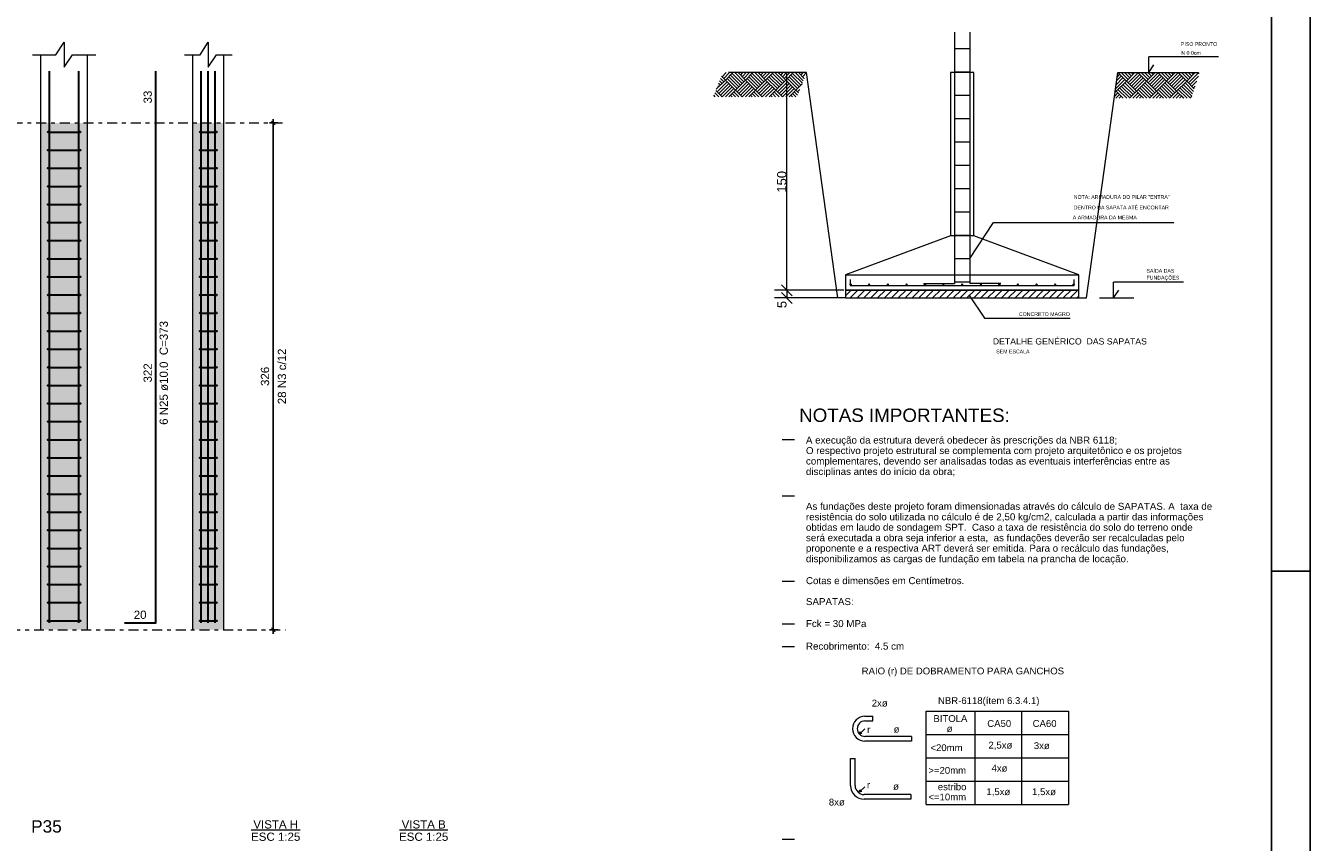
# Model space of a CAD drawing. Header units: millimetres. Extents: x 0 to 119, y 0 to 84.
# Tile 9 of 13: x 86 to 119, y 23 to 44. Entities that reach past the tile are written whole.
import ezdxf

# ---------------------------------------------------------------- set-up
doc = ezdxf.new("R2010")
doc.units = ezdxf.units.MM
doc.header["$MEASUREMENT"] = 0
doc.linetypes.add('DASHDOT', pattern=[2.54, 1.27, -0.635, 0, -0.635])
doc.linetypes.add('NULL', pattern=[0])
doc.layers.get('0').update_dxf_attribs({"lineweight": 18})
for name, color, linetype, lineweight in [('COTA', 7, 'Continuous', 5), ('Descrição da armadura', 7, 'Continuous', 0), ('DT-Barras na forma', 2, 'Continuous', 30), ('DT-Barras rebatidas', 2, 'Continuous', 30), ('DT-Cotas', 9, 'Continuous', 5), ('DT-Estribos na forma', 2, 'Continuous', 30), ('DT-Forma', 5, 'Continuous', 5), ('DT-Hachura vista pilares', 254, 'Continuous', 5), ('DT-Pontilhado', 9, 'DASHDOT', 5), ('DT-Textos', 7, 'Continuous', 5), ('DT-Título', 3, 'Continuous', 20), ('Textos armaduras', 7, 'Continuous', 0)]:
    doc.layers.add(name, color=color, linetype=linetype, lineweight=lineweight)
doc.layers.add('SEDUC_MARF', color=1, linetype='Continuous')
doc.layers.add('SEDUC_MARGG', color=7, linetype='Continuous')
doc.styles.add('Arial', font='txt')
doc.dimstyles.new('UM_25.000000', dxfattribs={"dimtxt": 0.18, "dimasz": 0.1, "dimexe": 0.1, "dimexo": 0.2, "dimgap": 0, "dimtad": 1, "dimtih": 1, "dimtoh": 1, "dimdec": 1, "dimlfac": 25, "dimzin": 0, "dimdsep": 46, "dimtxsty": 'Standard', "dimcen": 0.09, "dimdle": 0.1, "dimadec": 1, "dimazin": 2, "dimtfac": 1, "dimtdec": 4, "dimtofl": 0, "dimtmove": 0, "dimatfit": 3, "dimfxl": 1, "dimtolj": 1, "dimarcsym": 0})

# ---------------------------------------------------------------- blocks, each defined once
blk = doc.blocks.new('_Oblique')
at = {"color": 0, "linetype": 'ByBlock', "lineweight": -2}
blk.add_line((-0.5, -0.5), (0.5, 0.5), dxfattribs=at)
blk = doc.blocks.new('*D85')
at = {"layer": 'Defpoints', "color": 0}
for p in [(92.230935, 41.234694), (92.548635, 41.234694), (92.548635, 28.194694)]:
    blk.add_point(p, dxfattribs=at)
at = {"layer": 'DT-Cotas', "color": 0, "lineweight": -2}
for p, q in [((92.230935, 28.094694), (92.230935, 41.334694)), ((92.348635, 41.234694), (92.130935, 41.234694)), ((92.348635, 28.194694), (92.130935, 28.194694))]:
    blk.add_line(p, q, dxfattribs=at)
at = {"layer": 'DT-Cotas', "color": 0, "lineweight": -2, "xscale": 0.1, "yscale": 0.1, "zscale": 0.1}
for p, rotation in [((92.230935, 41.234694), 90), ((92.230935, 28.194694), 270)]:
    blk.add_blockref('_Oblique', p, dxfattribs=dict(at, rotation=rotation))
at = {"layer": 'DT-Cotas', "color": 7, "insert": (92.019135, 34.714694), "char_height": 0.2118, "attachment_point": 5, "rotation": 90, "style": 'Arial'}
blk.add_mtext('\\A1;326', dxfattribs=at)

msp = doc.modelspace()

# ---------------------------------------------------------------- hatches: boundary and pattern name
at = {"layer": 'DT-Hachura vista pilares', "linetype": 'Continuous'}
for points in [[(86.2539, 28.1947), (86.2539, 41.2347), (87.4539, 41.2347), (87.4539, 28.1947), (86.2539, 28.1947)], [(90.1601, 28.1947), (90.1601, 41.2347), (90.9601, 41.2347), (90.9601, 28.1947), (90.1601, 28.1947)]]:
    msp.add_hatch(color=254, dxfattribs=at).paths.add_polyline_path(points)

# ---------------------------------------------------------------- linework, layer by layer
at = {"layer": 'COTA', "color": 4}
for p, q in [((109.753, 43.5747), (109.753, 37.1032)), ((110.141, 43.5747), (110.141, 37.1032)), ((109.753, 43.1489), (110.141, 43.1489)), ((109.753, 42.5489), (110.141, 42.5489)), ((109.753, 41.9489), (110.141, 41.9489)), ((109.753, 41.3489), (110.141, 41.3489)), ((109.753, 40.7489), (110.141, 40.7489)), ((109.753, 40.1489), (110.141, 40.1489)), ((109.753, 39.5489), (110.141, 39.5489)), ((109.753, 38.9489), (110.141, 38.9489)), ((109.753, 38.3489), (110.141, 38.3489)), ((109.753, 37.7489), (110.141, 37.7489)), ((108.953, 37.1032), (109.753, 37.1032)), ((109.753, 37.1489), (110.141, 37.1489)), ((110.941, 37.1032), (110.141, 37.1032)), ((105.3157, 33.0942), (105.636, 33.0942)), ((105.3157, 31.6438), (105.636, 31.6438)), ((105.3157, 29.4475), (105.636, 29.4475)), ((105.3157, 28.3491), (105.636, 28.3491)), ((105.3157, 27.7687), (105.636, 27.7687)), ((109.0197, 23.6986), (109.0197, 26.0986)), ((109.0197, 26.0986), (112.682, 26.0986)), ((110.282, 23.6986), (110.282, 26.0986)), ((111.482, 23.6986), (111.482, 26.0986)), ((112.682, 26.0986), (112.682, 23.6986)), ((109.0197, 25.4986), (112.682, 25.4986)), ((109.0197, 24.8986), (112.682, 24.8986)), ((109.0197, 24.2986), (112.682, 24.2986)), ((109.0197, 23.6986), (112.682, 23.6986)), ((105.3157, 22.8082), (105.636, 22.8082))]:
    msp.add_line(p, q, dxfattribs=at)
at = {"layer": 'COTA'}
for p, q in [((116.5405, 42.9359), (114.7474, 42.9359)), ((114.7474, 42.5319), (114.7474, 42.9359)), ((114.7474, 42.5319), (114.8787, 42.7337)), ((110.247, 42.5319), (109.647, 42.5319)), ((109.647, 42.5319), (109.647, 38.3319)), ((110.247, 38.3319), (110.247, 42.5319)), ((109.647, 38.3319), (106.947, 37.3319)), ((110.247, 38.3319), (109.647, 38.3319)), ((112.947, 37.3319), (110.247, 38.3319)), ((106.947, 37.3319), (112.947, 37.3319)), ((106.947, 37.3319), (106.947, 36.9319)), ((112.947, 36.9319), (112.947, 37.3319)), ((107.067, 37.2119), (107.067, 37.0519)), ((107.067, 37.0519), (112.827, 37.0519)), ((112.827, 37.0519), (112.827, 37.2119)), ((115.6361, 37.1359), (113.843, 37.1359)), ((113.843, 36.7319), (113.843, 37.1359)), ((112.947, 36.9319), (106.947, 36.9319)), ((106.947, 36.9319), (106.947, 36.7319)), ((106.947, 36.9319), (112.947, 36.9319)), ((106.947, 36.7319), (112.947, 36.7319)), ((112.947, 36.7319), (112.947, 36.9319)), ((113.843, 36.7319), (113.9743, 36.9337))]:
    msp.add_line(p, q, dxfattribs=at)
at = {"layer": 'COTA', "color": 9}
for p, q in [((103.6248, 42.1063), (103.8582, 42.3398)), ((103.6427, 42.038), (103.9013, 42.2967)), ((103.772, 42.2536), (103.7096, 42.3159)), ((103.8151, 42.2967), (103.7345, 42.3772)), ((103.8582, 42.3398), (103.7594, 42.4386)), ((103.772, 42.426), (103.8779, 42.5319)), ((103.8151, 42.3829), (103.9641, 42.5319)), ((103.8582, 42.3398), (104.0503, 42.5319)), ((104.1168, 42.0811), (103.8582, 42.3398)), ((104.1599, 42.1242), (103.9013, 42.3829)), ((105.947, 42.5319), (103.9369, 42.5319)), ((104.203, 42.1673), (103.9444, 42.426)), ((104.2461, 42.2104), (103.9875, 42.4691)), ((104.2892, 42.2536), (104.0306, 42.5122)), ((104.3323, 42.2967), (104.0971, 42.5319)), ((104.1168, 42.0811), (104.3754, 42.3398)), ((104.1599, 42.038), (104.4186, 42.2967)), ((104.3754, 42.3398), (104.1833, 42.5319)), ((104.203, 42.5122), (104.2228, 42.5319)), ((104.2461, 42.4691), (104.309, 42.5319)), ((104.2892, 42.426), (104.3952, 42.5319)), ((104.3323, 42.3829), (104.4814, 42.5319)), ((104.3754, 42.3398), (104.5676, 42.5319)), ((104.6341, 42.0811), (104.3754, 42.3398)), ((104.6772, 42.1242), (104.4186, 42.3829)), ((104.7203, 42.1673), (104.4617, 42.426)), ((104.7634, 42.2104), (104.5048, 42.4691)), ((104.8065, 42.2536), (104.5479, 42.5122)), ((104.8496, 42.2967), (104.6143, 42.5319)), ((104.6341, 42.0811), (104.8927, 42.3398)), ((104.6772, 42.038), (104.9358, 42.2967)), ((104.8927, 42.3398), (104.7006, 42.5319)), ((104.7203, 42.5122), (104.74, 42.5319)), ((104.7634, 42.4691), (104.8262, 42.5319)), ((104.8065, 42.426), (104.9124, 42.5319)), ((104.8496, 42.3829), (104.9987, 42.5319)), ((104.8927, 42.3398), (105.0849, 42.5319)), ((105.1513, 42.0811), (104.8927, 42.3398)), ((105.1944, 42.1242), (104.9358, 42.3829)), ((105.2376, 42.1673), (104.9789, 42.426)), ((105.2807, 42.2104), (105.022, 42.4691)), ((105.3238, 42.2536), (105.0651, 42.5122)), ((105.3669, 42.2967), (105.1316, 42.5319)), ((105.1513, 42.0811), (105.41, 42.3398)), ((105.1944, 42.038), (105.4531, 42.2967)), ((105.41, 42.3398), (105.2178, 42.5319)), ((105.2376, 42.5122), (105.2573, 42.5319)), ((105.2807, 42.4691), (105.3435, 42.5319)), ((105.3238, 42.426), (105.4297, 42.5319)), ((105.3669, 42.3829), (105.5159, 42.5319)), ((105.41, 42.3398), (105.6021, 42.5319)), ((105.6686, 42.0811), (105.41, 42.3398)), ((105.7117, 42.1242), (105.4531, 42.3829)), ((105.7548, 42.1673), (105.4962, 42.426)), ((105.7979, 42.2104), (105.5393, 42.4691)), ((105.8366, 42.2579), (105.5824, 42.5122)), ((105.8615, 42.3193), (105.6489, 42.5319)), ((105.8864, 42.3806), (105.7351, 42.5319)), ((105.7548, 42.5122), (105.7746, 42.5319)), ((105.7979, 42.4691), (105.8608, 42.5319)), ((105.841, 42.426), (105.947, 42.5319)), ((105.8841, 42.3829), (105.8894, 42.3881)), ((106.747, 36.7319), (105.947, 42.5319)), ((113.147, 36.7319), (113.947, 42.5319)), ((113.8897, 42.1168), (114.1259, 42.353)), ((113.9035, 42.2168), (114.0828, 42.3961)), ((113.9104, 42.0513), (114.169, 42.3099)), ((113.9173, 42.3168), (114.0397, 42.4392)), ((113.9311, 42.4168), (113.9966, 42.4823)), ((113.9449, 42.5168), (113.9535, 42.5254)), ((113.947, 42.5319), (116.016, 42.5319)), ((114.169, 42.3099), (113.947, 42.5319)), ((114.2121, 42.353), (114.0332, 42.5319)), ((114.2552, 42.3961), (114.1194, 42.5319)), ((114.169, 42.3099), (114.391, 42.5319)), ((114.4276, 42.0513), (114.169, 42.3099)), ((114.2983, 42.4392), (114.2056, 42.5319)), ((114.2121, 42.2668), (114.4707, 42.5254)), ((114.2552, 42.2237), (114.5139, 42.4823)), ((114.3414, 42.4823), (114.2918, 42.5319)), ((114.2983, 42.1806), (114.557, 42.4392)), ((114.3414, 42.1375), (114.6001, 42.3961)), ((114.3845, 42.5254), (114.378, 42.5319)), ((114.3845, 42.0944), (114.6432, 42.353)), ((114.4276, 42.0513), (114.6863, 42.3099)), ((114.6863, 42.3099), (114.4642, 42.5319)), ((114.7294, 42.353), (114.5504, 42.5319)), ((114.7725, 42.3961), (114.6367, 42.5319)), ((114.6863, 42.3099), (114.9083, 42.5319)), ((114.9449, 42.0513), (114.6863, 42.3099)), ((114.8156, 42.4392), (114.7229, 42.5319)), ((114.7294, 42.2668), (114.988, 42.5254)), ((114.7725, 42.2237), (115.0311, 42.4823)), ((114.8587, 42.4823), (114.8091, 42.5319)), ((114.8156, 42.1806), (115.0742, 42.4392)), ((114.8587, 42.1375), (115.1173, 42.3961)), ((114.9018, 42.5254), (114.8953, 42.5319)), ((114.9018, 42.0944), (115.1604, 42.353)), ((114.9449, 42.0513), (115.2035, 42.3099)), ((115.2035, 42.3099), (114.9815, 42.5319)), ((115.2466, 42.353), (115.0677, 42.5319)), ((115.2897, 42.3961), (115.1539, 42.5319)), ((115.2035, 42.3099), (115.4256, 42.5319)), ((115.4622, 42.0513), (115.2035, 42.3099)), ((115.3329, 42.4392), (115.2401, 42.5319)), ((115.2466, 42.2668), (115.5053, 42.5254)), ((115.2897, 42.2237), (115.5484, 42.4823)), ((115.376, 42.4823), (115.3263, 42.5319)), ((115.3329, 42.1806), (115.5915, 42.4392)), ((115.376, 42.1375), (115.6346, 42.3961)), ((115.4191, 42.5254), (115.4125, 42.5319)), ((115.4191, 42.0944), (115.6777, 42.353)), ((115.4622, 42.0513), (115.7208, 42.3099)), ((115.7208, 42.3099), (115.4988, 42.5319)), ((115.7639, 42.353), (115.585, 42.5319)), ((115.807, 42.3961), (115.6712, 42.5319)), ((115.7208, 42.3099), (115.9428, 42.5319)), ((115.9166, 42.1141), (115.7208, 42.3099)), ((115.8501, 42.4392), (115.7574, 42.5319)), ((115.7639, 42.2668), (116.0225, 42.5254)), ((115.807, 42.2237), (116.0228, 42.4394)), ((115.8932, 42.4823), (115.8436, 42.5319)), ((115.8501, 42.1806), (115.981, 42.3115)), ((115.9363, 42.5254), (115.9298, 42.5319)), ((116.0439, 42.5041), (116.016, 42.5319)), ((103.6849, 41.9095), (103.5854, 42.0091)), ((103.7711, 41.9095), (103.6102, 42.0705)), ((103.6427, 42.1242), (103.6351, 42.1318)), ((103.6858, 42.1673), (103.6599, 42.1932)), ((103.7289, 42.2104), (103.6848, 42.2545)), ((103.6858, 41.9949), (103.9444, 42.2536)), ((103.7289, 41.9518), (103.9875, 42.2104)), ((103.7728, 41.9095), (104.0306, 42.1673)), ((103.859, 41.9095), (104.0737, 42.1242)), ((103.9452, 41.9095), (104.1168, 42.0811)), ((104.116, 41.9095), (104.0306, 41.9949)), ((104.2022, 41.9095), (104.0737, 42.038)), ((104.2884, 41.9095), (104.1168, 42.0811)), ((104.203, 41.9949), (104.4617, 42.2536)), ((104.2461, 41.9518), (104.5048, 42.2104)), ((104.2901, 41.9095), (104.5479, 42.1673)), ((104.3763, 41.9095), (104.591, 42.1242)), ((104.4625, 41.9095), (104.6341, 42.0811)), ((104.6332, 41.9095), (104.5479, 41.9949)), ((104.7195, 41.9095), (104.591, 42.038)), ((104.8057, 41.9095), (104.6341, 42.0811)), ((104.7203, 41.9949), (104.9789, 42.2536)), ((104.7634, 41.9518), (105.022, 42.2104)), ((104.8073, 41.9095), (105.0651, 42.1673)), ((104.8935, 41.9095), (105.1082, 42.1242)), ((104.9798, 41.9095), (105.1513, 42.0811)), ((105.1505, 41.9095), (105.0651, 41.9949)), ((105.2367, 41.9095), (105.1082, 42.038)), ((105.3229, 41.9095), (105.1513, 42.0811)), ((105.2376, 41.9949), (105.4962, 42.2536)), ((105.2807, 41.9518), (105.5393, 42.2104)), ((105.3246, 41.9095), (105.5824, 42.1673)), ((105.4108, 41.9095), (105.6255, 42.1242)), ((105.497, 41.9095), (105.6686, 42.0811)), ((105.6678, 41.9095), (105.5824, 41.9949)), ((105.7124, 41.9512), (105.6255, 42.038)), ((105.6686, 42.0811), (105.8307, 42.2432)), ((105.7372, 42.0125), (105.6686, 42.0811)), ((105.7117, 42.038), (105.772, 42.0983)), ((113.8621, 41.9168), (113.9535, 42.0081)), ((113.8759, 42.0168), (113.9104, 42.0513)), ((113.9104, 42.0513), (113.8843, 42.0774)), ((113.9017, 41.8702), (113.9966, 41.965)), ((114.0914, 41.8702), (113.9104, 42.0513)), ((114.1777, 41.8702), (113.9535, 42.0944)), ((114.2552, 41.8788), (113.9966, 42.1375)), ((114.2983, 41.9219), (114.0397, 42.1806)), ((114.3414, 41.965), (114.0828, 42.2237)), ((114.3845, 42.0081), (114.1259, 42.2668)), ((114.2466, 41.8702), (114.4276, 42.0513)), ((114.3328, 41.8702), (114.4707, 42.0081)), ((114.419, 41.8702), (114.5139, 41.965)), ((114.6087, 41.8702), (114.4276, 42.0513)), ((114.6949, 41.8702), (114.4707, 42.0944)), ((114.7725, 41.8788), (114.5139, 42.1375)), ((114.8156, 41.9219), (114.557, 42.1806)), ((114.8587, 41.965), (114.6001, 42.2237)), ((114.9018, 42.0081), (114.6432, 42.2668)), ((114.7638, 41.8702), (114.9449, 42.0513)), ((114.85, 41.8702), (114.988, 42.0081)), ((114.9363, 41.8702), (115.0311, 41.965)), ((115.126, 41.8702), (114.9449, 42.0513)), ((115.2122, 41.8702), (114.988, 42.0944)), ((115.2897, 41.8788), (115.0311, 42.1375)), ((115.3329, 41.9219), (115.0742, 42.1806)), ((115.376, 41.965), (115.1173, 42.2237)), ((115.4191, 42.0081), (115.1604, 42.2668)), ((115.2811, 41.8702), (115.4622, 42.0513)), ((115.3673, 41.8702), (115.5053, 42.0081)), ((115.4535, 41.8702), (115.5484, 41.965)), ((115.6432, 41.8702), (115.4622, 42.0513)), ((115.7294, 41.8702), (115.5053, 42.0944)), ((115.807, 41.8788), (115.5484, 42.1375)), ((115.8501, 41.9219), (115.5915, 42.1806)), ((115.8742, 41.9841), (115.6346, 42.2237)), ((115.8954, 42.0491), (115.6777, 42.2668)), ((115.8932, 42.1375), (115.9392, 42.1835)), ((103.5987, 41.9095), (103.5605, 41.9478)), ((104.0298, 41.9095), (103.9875, 41.9518)), ((104.547, 41.9095), (104.5048, 41.9518)), ((105.0643, 41.9095), (105.022, 41.9518)), ((105.5816, 41.9095), (105.5393, 41.9518)), ((113.9879, 41.8702), (114.0397, 41.9219)), ((114.0742, 41.8702), (114.0828, 41.8788)), ((114.5052, 41.8702), (114.557, 41.9219)), ((114.5914, 41.8702), (114.6001, 41.8788)), ((115.0225, 41.8702), (115.0742, 41.9219)), ((115.1087, 41.8702), (115.1173, 41.8788)), ((115.5397, 41.8702), (115.5915, 41.9219)), ((115.6259, 41.8702), (115.6346, 41.8788)), ((115.7984, 41.8702), (115.8557, 41.9275)), ((106.947, 36.7319), (106.747, 36.7319)), ((112.947, 36.7319), (113.147, 36.7319)), ((113.4794, 36.7319), (114.3592, 36.7319))]:
    msp.add_line(p, q, dxfattribs=at)
at = {"layer": 'COTA', "color": 1}
for p, q in [((105.551, 42.5319), (105.1192, 42.5319)), ((105.4392, 36.9319), (105.4392, 42.5319)), ((106.907, 36.9319), (105.1192, 36.9319)), ((105.551, 36.9319), (105.1192, 36.9319)), ((106.907, 36.7319), (105.1192, 36.7319)), ((105.4392, 36.9319), (105.4392, 36.7319)), ((106.947, 36.7898), (107.0891, 36.9319)), ((107.0658, 36.7319), (107.2658, 36.9319)), ((107.2426, 36.7319), (107.4426, 36.9319)), ((107.4194, 36.7319), (107.6194, 36.9319)), ((107.5962, 36.7319), (107.7962, 36.9319)), ((107.773, 36.7319), (107.973, 36.9319)), ((107.9497, 36.7319), (108.1497, 36.9319)), ((108.1265, 36.7319), (108.3265, 36.9319)), ((108.3033, 36.7319), (108.5033, 36.9319)), ((108.4801, 36.7319), (108.6801, 36.9319)), ((108.6568, 36.7319), (108.8568, 36.9319)), ((108.8336, 36.7319), (109.0336, 36.9319)), ((109.0104, 36.7319), (109.2104, 36.9319)), ((109.1872, 36.7319), (109.3872, 36.9319)), ((109.3639, 36.7319), (109.5639, 36.9319)), ((109.5407, 36.7319), (109.7407, 36.9319)), ((109.7175, 36.7319), (109.9175, 36.9319)), ((109.8943, 36.7319), (110.0943, 36.9319)), ((110.071, 36.7319), (110.271, 36.9319)), ((110.2478, 36.7319), (110.4478, 36.9319)), ((110.4246, 36.7319), (110.6246, 36.9319)), ((110.6014, 36.7319), (110.8014, 36.9319)), ((110.7782, 36.7319), (110.9782, 36.9319)), ((110.9549, 36.7319), (111.1549, 36.9319)), ((111.1317, 36.7319), (111.3317, 36.9319)), ((111.3085, 36.7319), (111.5085, 36.9319)), ((111.4853, 36.7319), (111.6853, 36.9319)), ((111.662, 36.7319), (111.862, 36.9319)), ((111.8388, 36.7319), (112.0388, 36.9319)), ((112.0156, 36.7319), (112.2156, 36.9319)), ((112.1924, 36.7319), (112.3924, 36.9319)), ((112.3691, 36.7319), (112.5691, 36.9319)), ((112.5459, 36.7319), (112.7459, 36.9319)), ((112.7227, 36.7319), (112.9227, 36.9319)), ((112.8995, 36.7319), (112.947, 36.7794))]:
    msp.add_line(p, q, dxfattribs=at)
at = {"layer": 'COTA', "color": 8, "linetype": 'Continuous'}
for p, q in [((110.141, 37.7489), (110.7551, 38.6723)), ((110.7551, 38.6723), (115.3889, 38.6723)), ((110.122, 36.8129), (110.5217, 36.2137)), ((110.5217, 36.2137), (112.7274, 36.2137))]:
    msp.add_line(p, q, dxfattribs=at)
at = {"layer": 'COTA', "linetype": 'Continuous'}
for p, q in [((105.5792, 36.7919), (105.2992, 37.0719)), ((105.2992, 37.0719), (105.5792, 36.7919)), ((105.2992, 36.8719), (105.5792, 36.5919))]:
    msp.add_line(p, q, dxfattribs=at)
at = {"layer": 'COTA', "color": 1, "linetype": 'Continuous'}
for p, q in [((107.4473, 25.9702), (107.6473, 25.9702)), ((107.4473, 25.8503), (107.6473, 25.8503)), ((107.6473, 25.8503), (107.6473, 25.9702)), ((107.4473, 25.6503), (107.3059, 25.5089)), ((107.3059, 25.5089), (107.319, 25.5702)), ((107.3608, 25.5285), (107.3059, 25.5089)), ((107.319, 25.5702), (107.3608, 25.5285)), ((108.6473, 25.4503), (107.4473, 25.4503)), ((108.6473, 25.4503), (108.6473, 25.3302)), ((108.6473, 25.3302), (107.4473, 25.3302)), ((107.0748, 24.8842), (107.1948, 24.8842)), ((107.0748, 24.1851), (107.0748, 24.8842)), ((107.1948, 24.1851), (107.1948, 24.8842)), ((107.4405, 24.1554), (107.2992, 24.0141)), ((107.2992, 24.0141), (107.3123, 24.0754)), ((107.354, 24.0336), (107.2992, 24.0141)), ((107.3123, 24.0754), (107.354, 24.0336)), ((108.6244, 23.9554), (107.4244, 23.9554)), ((108.6244, 23.8354), (107.4244, 23.8354)), ((108.6244, 23.9554), (108.6244, 23.8354))]:
    msp.add_line(p, q, dxfattribs=at)
at = {"layer": 'COTA'}
for centre in [(107.0796, 37.0819), (107.5575, 37.0819), (108.0354, 37.0819), (108.5133, 37.0819), (108.9912, 37.0819), (109.4691, 37.0819), (109.947, 37.0819), (110.4249, 37.0819), (110.9028, 37.0819), (111.3807, 37.0819), (111.8586, 37.0819), (112.3365, 37.0819), (112.8144, 37.0819)]:
    msp.add_circle(centre, 0.0126, dxfattribs=at)
at = {"layer": 'COTA', "color": 1, "linetype": 'Continuous'}
for centre, radius, start in [((107.4473, 25.6503), 0.32, 90), ((107.4473, 25.6503), 0.2, 90), ((107.4244, 24.1851), 0.3496, 180), ((107.4244, 24.1851), 0.2296, 180)]:
    msp.add_arc(centre, radius, start, 270, dxfattribs=at)
at = {"layer": 'DT-Barras na forma'}
for points in [[(86.4739, 28.3747), (86.4739, 41.2347), (86.4739, 42.569)], [(87.2339, 28.3747), (87.2339, 41.2347), (87.2339, 42.569)], [(90.3801, 28.3747), (90.3801, 41.2347), (90.3801, 42.569)], [(90.5601, 28.3747), (90.5601, 41.2347), (90.5601, 42.569)], [(90.7401, 28.3747), (90.7401, 41.2347), (90.7401, 42.569)]]:
    msp.add_lwpolyline(points, dxfattribs=at)
at = {"layer": 'DT-Barras rebatidas'}
msp.add_lwpolyline([(88.407, 28.3747), (89.207, 28.3747), (89.207, 41.2347), (89.207, 42.569)], dxfattribs=at)
at = {"layer": 'DT-Estribos na forma'}
for p, q in [((86.4439, 41.0018), (87.2639, 41.0018)), ((90.3501, 41.0018), (90.7701, 41.0018)), ((86.4439, 40.5361), (87.2639, 40.5361)), ((90.3501, 40.5361), (90.7701, 40.5361)), ((86.4439, 40.0704), (87.2639, 40.0704)), ((90.3501, 40.0704), (90.7701, 40.0704)), ((86.4439, 39.6047), (87.2639, 39.6047)), ((90.3501, 39.6047), (90.7701, 39.6047)), ((86.4439, 39.139), (87.2639, 39.139)), ((90.3501, 39.139), (90.7701, 39.139)), ((86.4439, 38.6733), (87.2639, 38.6733)), ((90.3501, 38.6733), (90.7701, 38.6733)), ((86.4439, 38.2076), (87.2639, 38.2076)), ((90.3501, 38.2076), (90.7701, 38.2076)), ((86.4439, 37.7418), (87.2639, 37.7418)), ((90.3501, 37.7418), (90.7701, 37.7418)), ((86.4439, 37.2761), (87.2639, 37.2761)), ((90.3501, 37.2761), (90.7701, 37.2761)), ((86.4439, 36.8104), (87.2639, 36.8104)), ((90.3501, 36.8104), (90.7701, 36.8104)), ((86.4439, 36.3447), (87.2639, 36.3447)), ((90.3501, 36.3447), (90.7701, 36.3447)), ((86.4439, 35.879), (87.2639, 35.879)), ((90.3501, 35.879), (90.7701, 35.879)), ((86.4439, 35.4133), (87.2639, 35.4133)), ((90.3501, 35.4133), (90.7701, 35.4133)), ((86.4439, 34.9476), (87.2639, 34.9476)), ((90.3501, 34.9476), (90.7701, 34.9476)), ((86.4439, 34.4818), (87.2639, 34.4818)), ((90.3501, 34.4818), (90.7701, 34.4818)), ((86.4439, 34.0161), (87.2639, 34.0161)), ((90.3501, 34.0161), (90.7701, 34.0161)), ((86.4439, 33.5504), (87.2639, 33.5504)), ((90.3501, 33.5504), (90.7701, 33.5504)), ((86.4439, 33.0847), (87.2639, 33.0847)), ((90.3501, 33.0847), (90.7701, 33.0847)), ((86.4439, 32.619), (87.2639, 32.619)), ((90.3501, 32.619), (90.7701, 32.619)), ((86.4439, 32.1533), (87.2639, 32.1533)), ((90.3501, 32.1533), (90.7701, 32.1533)), ((86.4439, 31.6876), (87.2639, 31.6876)), ((90.3501, 31.6876), (90.7701, 31.6876)), ((86.4439, 31.2218), (87.2639, 31.2218)), ((90.3501, 31.2218), (90.7701, 31.2218)), ((86.4439, 30.7561), (87.2639, 30.7561)), ((90.3501, 30.7561), (90.7701, 30.7561)), ((86.4439, 30.2904), (87.2639, 30.2904)), ((90.3501, 30.2904), (90.7701, 30.2904)), ((86.4439, 29.8247), (87.2639, 29.8247)), ((90.3501, 29.8247), (90.7701, 29.8247)), ((86.4439, 29.359), (87.2639, 29.359)), ((90.3501, 29.359), (90.7701, 29.359)), ((86.4439, 28.8933), (87.2639, 28.8933)), ((90.3501, 28.8933), (90.7701, 28.8933)), ((86.4439, 28.4276), (87.2639, 28.4276)), ((90.3501, 28.4276), (90.7701, 28.4276))]:
    msp.add_line(p, q, dxfattribs=at)
for centre in [(86.4439, 41.0018), (87.2639, 41.0018), (90.3501, 41.0018), (90.7701, 41.0018), (86.4439, 40.5361), (87.2639, 40.5361), (90.3501, 40.5361), (90.7701, 40.5361), (86.4439, 40.0704), (87.2639, 40.0704), (90.3501, 40.0704), (90.7701, 40.0704), (86.4439, 39.6047), (87.2639, 39.6047), (90.3501, 39.6047), (90.7701, 39.6047), (86.4439, 39.139), (87.2639, 39.139), (90.3501, 39.139), (90.7701, 39.139), (86.4439, 38.6733), (87.2639, 38.6733), (90.3501, 38.6733), (90.7701, 38.6733), (86.4439, 38.2076), (87.2639, 38.2076), (90.3501, 38.2076), (90.7701, 38.2076), (86.4439, 37.7418), (87.2639, 37.7418), (90.3501, 37.7418), (90.7701, 37.7418), (86.4439, 37.2761), (87.2639, 37.2761), (90.3501, 37.2761), (90.7701, 37.2761), (86.4439, 36.8104), (87.2639, 36.8104), (90.3501, 36.8104), (90.7701, 36.8104), (86.4439, 36.3447), (87.2639, 36.3447), (90.3501, 36.3447), (90.7701, 36.3447), (86.4439, 35.879), (87.2639, 35.879), (90.3501, 35.879), (90.7701, 35.879), (86.4439, 35.4133), (87.2639, 35.4133), (90.3501, 35.4133), (90.7701, 35.4133), (86.4439, 34.9476), (87.2639, 34.9476), (90.3501, 34.9476), (90.7701, 34.9476), (86.4439, 34.4818), (87.2639, 34.4818), (90.3501, 34.4818), (90.7701, 34.4818), (86.4439, 34.0161), (87.2639, 34.0161), (90.3501, 34.0161), (90.7701, 34.0161), (86.4439, 33.5504), (87.2639, 33.5504), (90.3501, 33.5504), (90.7701, 33.5504), (86.4439, 33.0847), (87.2639, 33.0847), (90.3501, 33.0847), (90.7701, 33.0847), (86.4439, 32.619), (87.2639, 32.619), (90.3501, 32.619), (90.7701, 32.619), (86.4439, 32.1533), (87.2639, 32.1533), (90.3501, 32.1533), (90.7701, 32.1533), (86.4439, 31.6876), (87.2639, 31.6876), (90.3501, 31.6876), (90.7701, 31.6876), (86.4439, 31.2218), (87.2639, 31.2218), (90.3501, 31.2218), (90.7701, 31.2218), (86.4439, 30.7561), (87.2639, 30.7561), (90.3501, 30.7561), (90.7701, 30.7561), (86.4439, 30.2904), (87.2639, 30.2904), (90.3501, 30.2904), (90.7701, 30.2904), (86.4439, 29.8247), (87.2639, 29.8247), (90.3501, 29.8247), (90.7701, 29.8247), (86.4439, 29.359), (87.2639, 29.359), (90.3501, 29.359), (90.7701, 29.359), (86.4439, 28.8933), (87.2639, 28.8933), (90.3501, 28.8933), (90.7701, 28.8933), (86.4439, 28.4276), (87.2639, 28.4276), (90.3501, 28.4276), (90.7701, 28.4276)]:
    msp.add_circle(centre, 0.01, dxfattribs=at)
at = {"layer": 'DT-Forma'}
for p, q in [((86.2539, 41.2347), (86.2539, 42.9926)), ((87.4539, 41.2347), (87.4539, 42.9926)), ((90.1601, 41.2347), (90.1601, 42.9926)), ((90.9601, 41.2347), (90.9601, 42.9926)), ((86.2539, 28.1947), (86.2539, 41.2347)), ((87.4539, 28.1947), (87.4539, 41.2347)), ((90.1601, 28.1947), (90.1601, 41.2347)), ((90.9601, 28.1947), (90.9601, 41.2347))]:
    msp.add_line(p, q, dxfattribs=at)
for points in [[(86.0421, 42.9926), (86.6421, 42.9926), (86.8539, 43.3103), (86.8539, 42.6749), (87.0657, 42.9926), (87.6657, 42.9926)], [(89.9483, 42.9926), (90.3483, 42.9926), (90.5601, 43.3103), (90.5601, 42.6749), (90.7719, 42.9926), (91.1719, 42.9926)]]:
    msp.add_lwpolyline(points, dxfattribs=at)
at = {"layer": 'DT-Pontilhado', "ltscale": 0.2}
for p, q in [((80.6632, 41.2347), (92.5486, 41.2347)), ((83.0382, 28.1947), (92.5486, 28.1947))]:
    msp.add_line(p, q, dxfattribs=at)
at = {"layer": 'DT-Textos'}
for p, q in [((91.6639, 23.0474), (92.9236, 23.0474)), ((95.4783, 23.0474), (96.7216, 23.0474))]:
    msp.add_line(p, q, dxfattribs=at)
at = {"layer": 'SEDUC_MARF'}
msp.add_line((117.9, 29.7), (118.9, 29.7), dxfattribs=at)
msp.add_lwpolyline([(118.9, 84.1), (0, 84.1), (0, 0), (118.9, 0)], close=True, dxfattribs=at)
at = {"layer": 'SEDUC_MARGG'}
msp.add_lwpolyline([(2.5, 1), (117.9, 1), (117.9, 83.1), (2.5, 83.1), (2.5, 1)], dxfattribs=at)

# ---------------------------------------------------------------- texts
at = {"layer": 'COTA', "linetype": 'NULL', "attachment_point": 7, "line_spacing_factor": 0.9, "style": 'Arial'}
for s, insert, char_height, width in [('PISO PRONTO', (115.5721, 43.2171), 0.096, 5.376), ('N 0.0cm', (115.5833, 42.9875), 0.096, 5.376), ('NOTA: ARMADURA DO PILAR "ENTRA" ', (112.8179, 39.2811), 0.096, 5.376), ('DENTRO DA SAPATA ATÉ ENCONTAR ', (112.8179, 39.0107), 0.096, 5.376), ('A ARMADURA DA MESMA', (112.7907, 38.7547), 0.096, 5.376), ('SAÍDA DAS', (114.6886, 37.3825), 0.096, 5.376), ('FUNDAÇÕES', (114.6886, 37.1774), 0.096, 5.376), ('CONCRETO MAGRO', (111.4059, 36.2692), 0.096, 5.376), ('A execução da estrutura deverá obedecer às prescrições da NBR 6118;\\PO respectivo projeto estrutural se complementa com projeto arquitetônico e os projetos complementares, devendo ser analisadas todas as eventuais interferências entre as disciplinas antes do início da obra;', (105.9295, 32.1236), 0.1796407, 10.43378), ('As fundações deste projeto foram dimensionadas através do cálculo de SAPATAS. A  taxa de resistência do solo utilizada no cálculo é de 2,50 kg/cm2, calculada a partir das informações obtidas em laudo de sondagem SPT.  Caso a taxa de resistência do solo do terreno onde será executada a obra seja inferior a esta,  as fundações deverão ser recalculadas pelo proponente e a respectiva ART deverá ser emitida. Para o recálculo das fundações, disponibilizamos as cargas de fundação em tabela na prancha de locação.', (105.9295, 29.8788), 0.1796407, 10.43378), ('Cotas e dimensões em Centímetros.\\P\\PSAPATAS:', (105.9295, 28.8278), 0.179641, 10.43378), ('Fck = 30 MPa', (105.9295, 28.2614), 0.179641, 18.970509), ('Recobrimento:  4.5 cm', (105.9295, 27.6811), 0.179641, 18.970509), ('RAIO (r) DE DOBRAMENTO PARA GANCHOS ', (107.3628, 26.9942), 0.176, 15.2064), ('2xø', (107.6212, 26.2147), 0.176, 1.2672), ('NBR-6118(ítem 6.3.4.1)', (109.3244, 26.2318), 0.176, 9.2928), ('BITOLA', (109.2068, 25.8211), 0.176, 2.5344), ('CA50', (110.5924, 25.6931), 0.176, 1.6896), ('CA60', (111.7596, 25.6931), 0.176, 1.6896), ('r', (107.5036, 25.5387), 0.176, 0.4224), ('ø', (108.1852, 25.5443), 0.176, 0.4224), ('ø', (109.5484, 25.5595), 0.176, 0.4224), ('<20mm', (109.1308, 25.0699), 0.176, 2.112), ('2,5xø', (110.6228, 25.1059), 0.176, 2.112), ('3xø', (111.79, 25.1211), 0.176, 1.2672), ('>=20mm', (109.078, 24.4875), 0.176, 2.5344), ('4xø', (110.7028, 24.5411), 0.176, 1.2672), ('r', (107.4956, 24.1131), 0.176, 0.4224), ('ø', (108.1708, 24.0739), 0.176, 0.4224), ('estribo', (109.3196, 24.0643), 0.176, 2.9568), ('1,5xø', (110.57, 23.9083), 0.176, 2.112), ('1,5xø', (111.7444, 23.9083), 0.176, 2.112), ('8xø', (106.518, 23.6691), 0.176, 1.2672), ('<=10mm', (109.0788, 23.8027), 0.176, 2.5344)]:
    msp.add_mtext(s, dxfattribs=dict(at, insert=insert, char_height=char_height, width=width))
at = {"layer": 'COTA', "color": 2, "linetype": 'NULL', "char_height": 0.24, "attachment_point": 7, "rotation": 90.00021, "line_spacing_factor": 0.9, "style": 'Arial'}
for s, insert, width in [('150', (105.4308, 39.4419), 1.728), ('5', (105.4332, 36.4707), 0.576)]:
    msp.add_mtext(s, dxfattribs=dict(at, insert=insert, width=width))
at = {"layer": 'COTA', "color": 4, "linetype": 'NULL', "attachment_point": 7, "line_spacing_factor": 0.9, "style": 'Arial'}
for s, insert, char_height, width in [('DETALHE GENÉRICO  DAS SAPATAS ', (110.7354, 35.5335), 0.16, 8.666885), ('NOTAS IMPORTANTES:', (105.754, 33.5378), 0.3456, 14.92992)]:
    msp.add_mtext(s, dxfattribs=dict(at, insert=insert, char_height=char_height, width=width))
at = {"layer": 'COTA', "color": 7, "linetype": 'NULL', "insert": (110.8218, 35.3061), "char_height": 0.096, "width": 7.92, "attachment_point": 7, "line_spacing_factor": 0.9, "style": 'Arial'}
msp.add_mtext('SEM ESCALA', dxfattribs=at)
at = {"layer": 'Descrição da armadura', "linetype": 'NULL', "char_height": 0.2118, "attachment_point": 8, "rotation": 90.00021, "line_spacing_factor": 0.9, "style": 'Arial'}
for s, insert, width in [('6 N25 ø10.0  C=373', (89.5249, 34.8043), 5.239541), ('28 N3 c/12', (92.5626, 34.7147), 2.845127)]:
    msp.add_mtext(s, dxfattribs=dict(at, insert=insert, width=width))
at = {"layer": 'DT-Textos', "linetype": 'NULL', "char_height": 0.2118, "attachment_point": 8, "line_spacing_factor": 0.798, "style": 'Arial'}
for s, insert, width in [('VISTA H', (92.2936, 23.0789), 2.255996), ('VISTA B', (96.0996, 23.0789), 2.223994), ('ESC 1:25', (92.2936, 22.7619), 2.482559), ('ESC 1:25', (96.0996, 22.7619), 2.482559)]:
    msp.add_mtext(s, dxfattribs=dict(at, insert=insert, width=width))
at = {"layer": 'DT-Título', "linetype": 'NULL', "insert": (86.0026, 22.9728), "char_height": 0.3177, "width": 1.565781, "attachment_point": 7, "line_spacing_factor": 0.798, "style": 'Arial'}
msp.add_mtext('P35', dxfattribs=at)
at = {"layer": 'Textos armaduras', "linetype": 'NULL', "char_height": 0.2118, "attachment_point": 8, "rotation": 90.00021, "line_spacing_factor": 0.9, "style": 'Arial'}
for s, insert, width in [('33', (89.1097, 41.9018), 1.045137), ('322', (89.1097, 34.8047), 1.367705)]:
    msp.add_mtext(s, dxfattribs=dict(at, insert=insert, width=width))
at = {"layer": 'Textos armaduras', "linetype": 'NULL', "insert": (88.807, 28.472), "char_height": 0.2118, "width": 1.045137, "attachment_point": 8, "line_spacing_factor": 0.9, "style": 'Arial'}
msp.add_mtext('20', dxfattribs=at)

# ---------------------------------------------------------------- dimensions: what is measured, and where the dimension line sits
at = {"layer": 'DT-Cotas'}
dim = msp.add_linear_dim(base=(92.2309, 41.2347), p1=(92.5486, 28.1947), p2=(92.5486, 41.2347), angle=90, dimstyle='UM_25.000000', override={"dimtxt": 0.2118, "dimasz": 0.1, "dimexe": 0.1, "dimexo": 0.2, "dimtad": 1, "dimtih": 0, "dimtoh": 0, "dimdec": 1, "dimlfac": 25, "dimzin": 8, "dimtxsty": 'Arial', "dimblk": 'Oblique', "dimblk1": 'Oblique', "dimblk2": 'Oblique', "dimsah": 1, "dimdle": 0.1, "dimse1": 0, "dimse2": 0, "dimclrt": 7, "dimadec": 1, "dimazin": 3, "dimtmove": 2, "dimldrblk": 'Oblique'}, dxfattribs=at)
dim.commit()
dim.dimension.update_dxf_attribs({"geometry": '*D85', "text_midpoint": (92.0191, 34.7147), "dimtype": 160, "text_rotation": 90})

doc.saveas('drawing.dxf')
